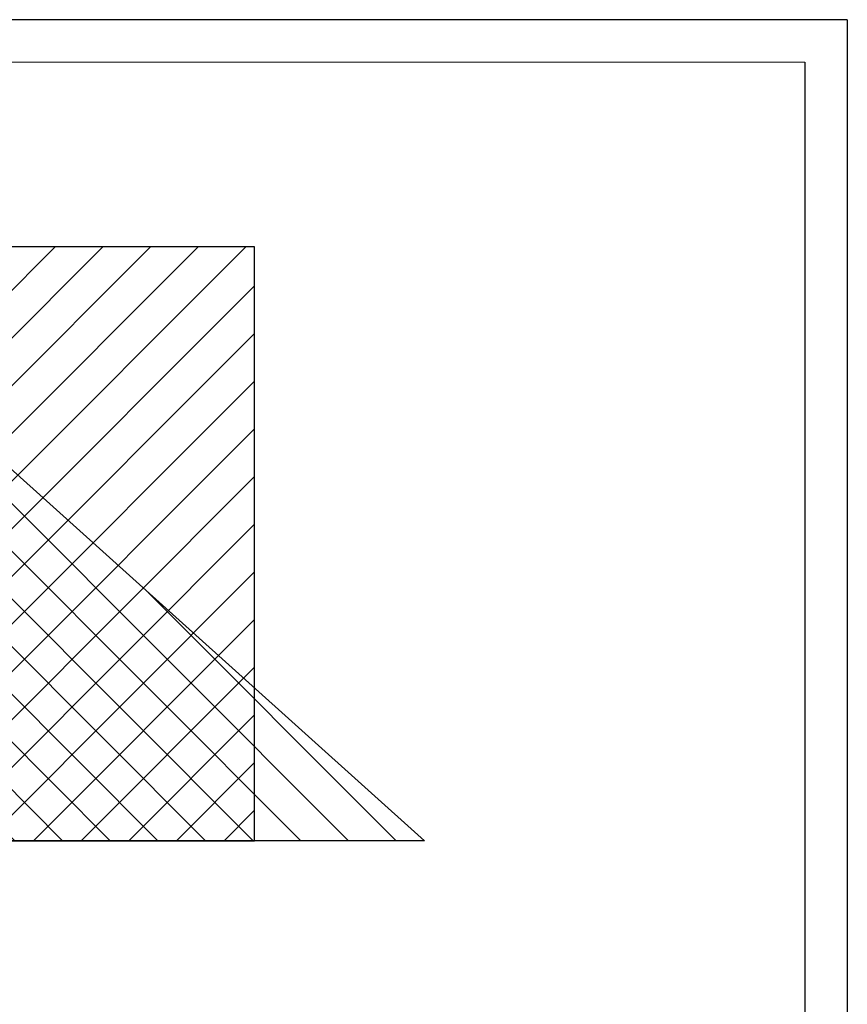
# Model space of a CAD drawing. Header units: millimetres. Extents: x 0 to 39025, y -31299 to 8400.
# Tile 209 of 209: x 16619 to 18568, y 6082 to 8400. Entities that reach past the tile are written whole.
import ezdxf

# ---------------------------------------------------------------- set-up
doc = ezdxf.new("R2010")
doc.units = ezdxf.units.MM
for name, color, linetype in [('FORMAT', 7, 'Continuous'), ('ODMIKI funkcionalni', 253, 'Continuous'), ('ODMIKI varnostni', 252, 'Continuous')]:
    doc.layers.add(name, color=color, linetype=linetype)

msp = doc.modelspace()

# ---------------------------------------------------------------- hatches: boundary and pattern name
at = {"layer": 'ODMIKI funkcionalni'}
h = msp.add_hatch(dxfattribs=at)
h.set_pattern_fill('ANSI31', color=256, scale=25)
h.set_pattern_definition([(45, (-1299.93, -2616.19), (-56.1266, 56.1266), [])])
h.paths.add_polyline_path([(15422, 6466.8), (15422, 7365.1), (16572, 7365.1), (16572, 6466.8), (17172, 6466.8), (17172, 7865.1), (15122, 7865.1), (15122, 6466.8)])
at = {"layer": 'ODMIKI varnostni'}
h = msp.add_hatch(dxfattribs=at)
h.set_pattern_fill('ANSI31', color=256, scale=25, angle=90)
h.set_pattern_definition([(135, (11728.22, -1787.35), (-56.1266, -56.1266), [])])
h.paths.add_polyline_path([(16572, 6466.8), (16572, 7365.1), (17572, 6466.8)])

# ---------------------------------------------------------------- linework, layer by layer
at = {"layer": 'FORMAT', "color": 7, "linetype": 'Continuous', "lineweight": 18, "ltscale": 27}
for p, q in [((0, 8400), (18568, 8400)), ((500, 8300), (18468, 8300))]:
    msp.add_line(p, q, dxfattribs=at)
at = {"layer": 'FORMAT', "ltscale": 27}
for p, q in [((18568, 8400), (18568, 0)), ((18468, 8300), (18468, 100))]:
    msp.add_line(p, q, dxfattribs=at)
at = {"layer": 'ODMIKI funkcionalni'}
msp.add_lwpolyline([(15422, 6466.8), (15422, 7365.1), (16572, 7365.1), (16572, 6466.8), (17172, 6466.8), (17172, 7865.1), (15122, 7865.1), (15122, 6466.8)], close=True, dxfattribs=at)
at = {"layer": 'ODMIKI varnostni'}
msp.add_line((18568, 8400), (14061.8, 8400), dxfattribs=at)
msp.add_lwpolyline([(16572, 6466.8), (16572, 7365.1), (17572, 6466.8)], close=True, dxfattribs=at)

doc.saveas('drawing.dxf')
